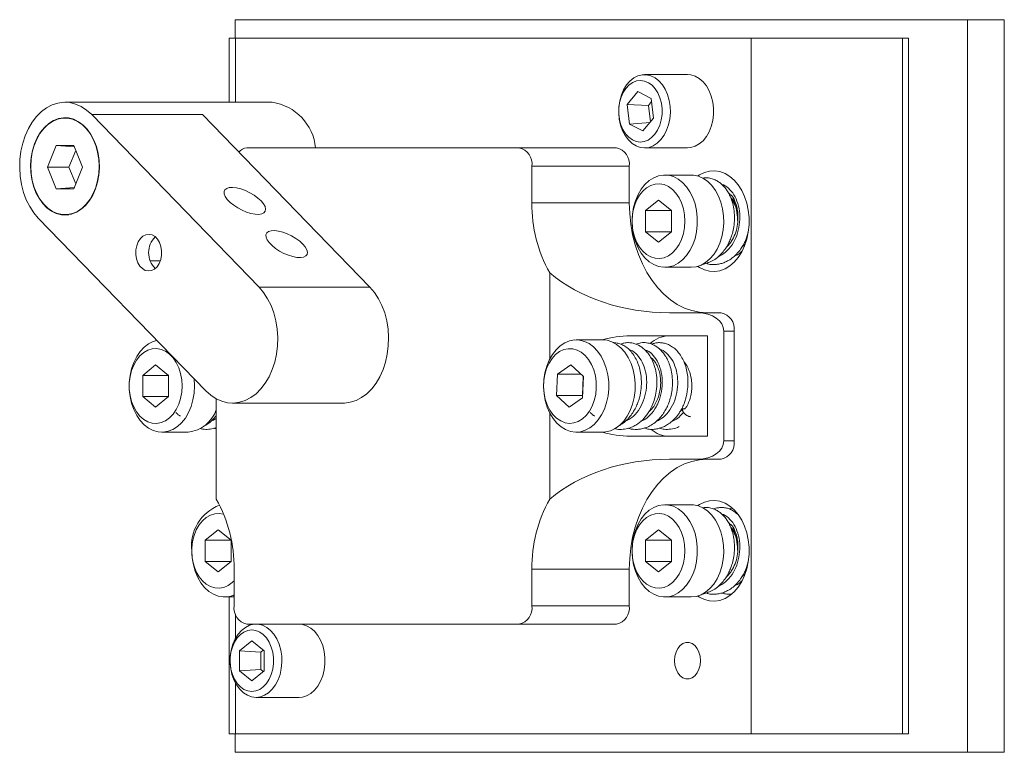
# Model space of a CAD drawing. Header units: inches. Extents: x 1.4 to 18.7, y 3.2 to 14.4.
# Tile 4 of 6: x 11 to 14.4, y 7.6 to 10.1. Entities that reach past the tile are written whole.
import ezdxf

# ---------------------------------------------------------------- set-up
doc = ezdxf.new("R2010")
doc.units = ezdxf.units.IN
doc.header["$MEASUREMENT"] = 0

msp = doc.modelspace()

# ---------------------------------------------------------------- linework, layer by layer
at = {"color": 7, "linetype": 'Continuous', "lineweight": 15}
for p, q in [((11.777, 10.0343), (11.777, 10.0968)), ((14.2768, 10.0968), (11.777, 10.0968)), ((14.2768, 7.5968), (14.2768, 10.0968)), ((14.402, 10.0968), (14.2768, 10.0968)), ((14.402, 7.5968), (14.402, 10.0968)), ((11.7562, 9.8151), (11.7562, 10.0343)), ((11.7774, 10.0343), (11.7562, 10.0343)), ((11.7774, 9.8151), (11.7774, 10.0343)), ((13.5381, 10.0343), (11.7774, 10.0343)), ((13.5381, 7.6593), (13.5381, 10.0343)), ((14.0543, 10.0343), (13.5381, 10.0343)), ((14.0543, 7.6593), (14.0543, 10.0343)), ((14.0543, 10.0343), (14.0755, 10.0343)), ((14.0755, 7.6593), (14.0755, 10.0343)), ((13.321, 9.9093), (13.174, 9.9093)), ((13.1514, 9.8514), (13.1145, 9.8075)), ((13.1967, 9.8282), (13.1514, 9.8514)), ((11.9029, 9.8151), (11.1958, 9.8151)), ((13.198, 9.8174), (13.187, 9.8043)), ((13.2051, 9.761), (13.1967, 9.8282)), ((13.1145, 9.8075), (13.1229, 9.7404)), ((13.187, 9.8043), (13.1145, 9.8075)), ((13.187, 9.8043), (13.1941, 9.748)), ((11.2087, 9.7613), (11.1958, 9.7613)), ((11.8584, 9.1841), (11.2869, 9.7731)), ((11.2869, 9.7731), (11.6652, 9.7731)), ((12.2367, 9.1841), (11.6652, 9.7731)), ((13.1928, 9.7464), (13.1229, 9.7404)), ((13.1682, 9.7172), (13.2051, 9.761)), ((13.1229, 9.7404), (13.1682, 9.7172)), ((11.1657, 9.6673), (11.1356, 9.5935)), ((11.226, 9.6673), (11.1657, 9.6673)), ((11.2278, 9.6628), (11.1657, 9.6673)), ((11.2327, 9.6507), (11.2094, 9.5935)), ((11.2561, 9.5935), (11.226, 9.6673)), ((12.7455, 9.6593), (11.817, 9.6593)), ((12.7455, 9.6593), (13.0778, 9.6593)), ((13.174, 9.6593), (13.321, 9.6593)), ((11.1356, 9.5935), (11.1657, 9.5197)), ((11.2094, 9.5935), (11.1356, 9.5935)), ((11.2094, 9.5935), (11.2327, 9.5363)), ((11.226, 9.5197), (11.2561, 9.5935)), ((12.7897, 9.4718), (12.7897, 9.5968)), ((12.7897, 9.5968), (13.122, 9.5968)), ((13.122, 9.4718), (13.122, 9.5968)), ((13.3331, 9.5668), (13.243, 9.5668)), ((11.2278, 9.5242), (11.1657, 9.5197)), ((11.1657, 9.5197), (11.226, 9.5197)), ((13.2218, 9.4815), (13.1776, 9.4454)), ((13.266, 9.4454), (13.2218, 9.4815)), ((12.7897, 9.4718), (13.122, 9.4718)), ((13.1776, 9.4454), (13.1776, 9.3732)), ((13.1776, 9.4454), (13.266, 9.4454)), ((13.266, 9.3732), (13.266, 9.4454)), ((11.1047, 9.4195), (11.6762, 8.8305)), ((11.1958, 9.4313), (11.2087, 9.4313)), ((13.1776, 9.3732), (13.2218, 9.3371)), ((13.1776, 9.3732), (13.266, 9.3732)), ((13.2218, 9.3371), (13.266, 9.3732)), ((13.5053, 9.3196), (13.5166, 9.3311)), ((11.4864, 9.2744), (11.5213, 9.2744)), ((13.243, 9.2518), (13.3331, 9.2518)), ((12.8505, 8.9391), (12.8505, 9.2328)), ((11.8584, 9.1841), (12.2367, 9.1841)), ((13.2592, 9.0968), (13.356, 9.0968)), ((13.356, 9.0968), (13.4356, 9.0968)), ((13.1262, 9.0183), (13.3893, 9.0183)), ((13.3893, 8.6753), (13.3893, 9.0183)), ((13.4444, 8.6593), (13.4444, 9.0343)), ((13.4444, 9.0343), (13.4798, 9.0343)), ((13.4798, 8.6593), (13.4798, 9.0343)), ((13.0308, 9.0043), (12.9407, 9.0043)), ((11.5052, 8.919), (11.4611, 8.8829)), ((11.5494, 8.8829), (11.5052, 8.919)), ((12.9226, 8.9188), (12.8769, 8.8867)), ((12.9651, 8.8789), (12.9226, 8.9188)), ((11.4611, 8.8829), (11.4611, 8.8107)), ((11.4611, 8.8829), (11.5494, 8.8829)), ((11.5494, 8.8107), (11.5494, 8.8829)), ((12.8769, 8.8867), (12.8738, 8.8147)), ((12.8769, 8.8867), (12.9569, 8.8867)), ((12.962, 8.8069), (12.9651, 8.8789)), ((12.9622, 8.8147), (12.965, 8.8791)), ((11.5052, 8.7746), (11.4611, 8.8107)), ((11.4611, 8.8107), (11.5494, 8.8107)), ((11.5052, 8.7746), (11.5494, 8.8107)), ((12.9163, 8.7748), (12.8738, 8.8147)), ((12.8738, 8.8147), (12.9622, 8.8147)), ((12.9163, 8.7748), (12.962, 8.8069)), ((12.9622, 8.8147), (12.9623, 8.8145)), ((11.712, 8.4608), (11.712, 8.803)), ((11.7673, 8.7885), (12.1456, 8.7885)), ((12.8505, 8.4608), (12.8505, 8.7545)), ((13.2937, 8.7573), (13.3052, 8.769)), ((13.3052, 8.769), (13.3128, 8.769)), ((13.3128, 8.769), (13.3115, 8.7708)), ((11.5265, 8.6893), (11.6166, 8.6893)), ((12.9407, 8.6893), (13.0308, 8.6893)), ((13.3893, 8.6753), (13.1262, 8.6753)), ((13.4444, 8.6593), (13.4798, 8.6593)), ((13.356, 8.5968), (13.2592, 8.5968)), ((13.356, 8.5968), (13.4356, 8.5968)), ((13.3331, 8.4418), (13.243, 8.4418)), ((13.471, 8.4296), (13.4636, 8.4271)), ((11.7188, 8.3565), (11.6746, 8.3204)), ((11.763, 8.3204), (11.7188, 8.3565)), ((13.2218, 8.3565), (13.1776, 8.3204)), ((13.266, 8.3204), (13.2218, 8.3565)), ((11.6746, 8.3204), (11.6746, 8.2482)), ((11.6746, 8.3204), (11.763, 8.3204)), ((11.763, 8.2482), (11.763, 8.3204)), ((13.1776, 8.3204), (13.1776, 8.2482)), ((13.1776, 8.3204), (13.266, 8.3204)), ((13.266, 8.2482), (13.266, 8.3204)), ((11.6746, 8.2482), (11.7188, 8.2121)), ((11.6746, 8.2482), (11.763, 8.2482)), ((11.7188, 8.2121), (11.763, 8.2482)), ((13.1776, 8.2482), (13.2218, 8.2121)), ((13.1776, 8.2482), (13.266, 8.2482)), ((13.2218, 8.2121), (13.266, 8.2482)), ((11.7728, 8.2218), (11.7728, 8.0968)), ((12.7897, 8.2218), (13.122, 8.2218)), ((12.7897, 8.0968), (12.7897, 8.2218)), ((13.122, 8.0968), (13.122, 8.2218)), ((13.5053, 8.1946), (13.5166, 8.2061)), ((11.74, 8.1268), (11.7728, 8.1268)), ((11.7562, 7.6593), (11.7562, 8.1268)), ((13.243, 8.1268), (13.3331, 8.1268)), ((11.7774, 7.985), (11.7774, 8.069)), ((12.7897, 8.0968), (13.122, 8.0968)), ((11.817, 8.0343), (12.7455, 8.0343)), ((12.7455, 8.0343), (13.0778, 8.0343)), ((11.8336, 7.9775), (11.7919, 7.9434)), ((11.8754, 7.9434), (11.8336, 7.9775)), ((11.7919, 7.9434), (11.7919, 7.8752)), ((11.8639, 7.9387), (11.7919, 7.9434)), ((11.8726, 7.9457), (11.8639, 7.9387)), ((11.8639, 7.9387), (11.8639, 7.8799)), ((11.8754, 7.8752), (11.8754, 7.9434)), ((11.8639, 7.8799), (11.7919, 7.8752)), ((11.7919, 7.8752), (11.8336, 7.8411)), ((11.8336, 7.8411), (11.8754, 7.8752)), ((11.8639, 7.8799), (11.8726, 7.8729)), ((11.7774, 7.6593), (11.7774, 7.8336)), ((11.8478, 7.7843), (11.9949, 7.7843)), ((11.7774, 7.6593), (11.7562, 7.6593)), ((11.777, 7.5968), (11.777, 7.6593)), ((11.7774, 7.6593), (13.5381, 7.6593)), ((14.0543, 7.6593), (13.5381, 7.6593)), ((14.0543, 7.6593), (14.0755, 7.6593)), ((14.2768, 7.5968), (11.777, 7.5968)), ((14.402, 7.5968), (14.2768, 7.5968))]:
    msp.add_line(p, q, dxfattribs=at)
at = {"color": 7, "linetype": 'Continuous', "lineweight": 15, "flags": 128}
for points in [[(13.1894, 9.6612), (13.1745, 9.6593), (13.1595, 9.661), (13.145, 9.6662), (13.1313, 9.6748), (13.1188, 9.6866), (13.108, 9.7012), (13.099, 9.7181), (13.0921, 9.737), (13.0877, 9.7573), (13.0857, 9.7783), (13.0862, 9.7995), (13.0893, 9.8202), (13.0948, 9.8399), (13.1026, 9.858), (13.1124, 9.874), (13.124, 9.8875), (13.1371, 9.8979), (13.1512, 9.9051), (13.166, 9.9088), (13.1809, 9.9089), (13.1957, 9.9054), (13.2099, 9.8985), (13.223, 9.8883), (13.2348, 9.875), (13.2447, 9.8592), (13.2527, 9.8412), (13.2583, 9.8216), (13.2616, 9.8009), (13.2623, 9.7797), (13.2605, 9.7587), (13.2562, 9.7384), (13.2495, 9.7194), (13.2407, 9.7023), (13.2299, 9.6875), (13.2175, 9.6755), (13.2039, 9.6667), (13.1894, 9.6612)], [(13.1728, 9.6809), (13.186, 9.686), (13.1983, 9.6945), (13.2093, 9.7061), (13.2187, 9.7203), (13.226, 9.7366), (13.231, 9.7546), (13.2337, 9.7737), (13.2338, 9.793), (13.2314, 9.8121), (13.2266, 9.8302), (13.2195, 9.8468), (13.2103, 9.8612), (13.1995, 9.8731), (13.1873, 9.8819), (13.1741, 9.8873), (13.1605, 9.8893), (13.1468, 9.8877), (13.1336, 9.8826), (13.1213, 9.8741), (13.1103, 9.8625), (13.101, 9.8483), (13.0937, 9.832), (13.0886, 9.814), (13.086, 9.7949), (13.0858, 9.7756), (13.0882, 9.7565), (13.0931, 9.7384), (13.1002, 9.7218), (13.1093, 9.7074), (13.1202, 9.6955), (13.1324, 9.6867), (13.1455, 9.6813), (13.1591, 9.6793), (13.1728, 9.6809)], [(13.321, 9.6593), (13.3323, 9.6603), (13.3469, 9.6648), (13.3608, 9.6727), (13.3736, 9.6838), (13.3849, 9.6978), (13.3943, 9.7143), (13.4016, 9.7328), (13.4066, 9.7528), (13.4091, 9.7737), (13.4091, 9.7949), (13.4066, 9.8158), (13.4016, 9.8358), (13.3943, 9.8543), (13.3849, 9.8708), (13.3736, 9.8848), (13.3608, 9.8959), (13.3469, 9.9038), (13.3323, 9.9083), (13.321, 9.9093)], [(11.2869, 9.7731), (11.2698, 9.7884), (11.2515, 9.8004), (11.2322, 9.8089), (11.2122, 9.8138), (11.192, 9.815), (11.1719, 9.8124), (11.1521, 9.8061), (11.1331, 9.7963), (11.1152, 9.783), (11.0987, 9.7665), (11.0838, 9.7471), (11.0708, 9.7251), (11.06, 9.701), (11.0515, 9.675), (11.0455, 9.6477), (11.042, 9.6195), (11.0412, 9.5909), (11.043, 9.5624), (11.0475, 9.5345), (11.0544, 9.5076), (11.0638, 9.4823), (11.0755, 9.4589), (11.0892, 9.4379), (11.1047, 9.4195)], [(11.101, 9.6941), (11.0917, 9.673), (11.0848, 9.6502), (11.0804, 9.6262), (11.0785, 9.6015), (11.0793, 9.5767), (11.0826, 9.5524), (11.0885, 9.529), (11.0968, 9.5071), (11.1073, 9.4873), (11.1198, 9.4698), (11.134, 9.4552), (11.1495, 9.4438), (11.1661, 9.4357), (11.1834, 9.4312), (11.2009, 9.4305), (11.2183, 9.4334), (11.2353, 9.4399), (11.2513, 9.45), (11.2661, 9.4633), (11.2793, 9.4796), (11.2907, 9.4985), (11.2999, 9.5196), (11.3069, 9.5424), (11.3113, 9.5664), (11.3132, 9.5911), (11.3124, 9.6159), (11.309, 9.6402), (11.3031, 9.6636), (11.2948, 9.6855), (11.2843, 9.7053), (11.2719, 9.7228), (11.2577, 9.7374), (11.2421, 9.7488), (11.2255, 9.7569), (11.2083, 9.7614), (11.1907, 9.7621), (11.1733, 9.7592), (11.1564, 9.7527), (11.1404, 9.7426), (11.1256, 9.7293), (11.1123, 9.713), (11.101, 9.6941)], [(11.0792, 9.5963), (11.0805, 9.5717), (11.0843, 9.5477), (11.0907, 9.5247), (11.0994, 9.5034), (11.1103, 9.4841), (11.1231, 9.4673), (11.1375, 9.4534), (11.1532, 9.4427), (11.1699, 9.4354), (11.1871, 9.4318), (11.2046, 9.4318), (11.2218, 9.4354), (11.2385, 9.4427), (11.2542, 9.4534), (11.2686, 9.4673), (11.2814, 9.4841), (11.2922, 9.5034), (11.301, 9.5247), (11.3073, 9.5477), (11.3112, 9.5717), (11.3125, 9.5963), (11.3112, 9.6209), (11.3073, 9.6449), (11.301, 9.6679), (11.2922, 9.6892), (11.2814, 9.7085), (11.2686, 9.7253), (11.2542, 9.7392), (11.2385, 9.7499), (11.2218, 9.7572), (11.2046, 9.7608), (11.1871, 9.7608), (11.1699, 9.7572), (11.1532, 9.7499), (11.1375, 9.7392), (11.1231, 9.7253), (11.1103, 9.7085), (11.0994, 9.6892), (11.0907, 9.6679), (11.0843, 9.6449), (11.0805, 9.6209), (11.0792, 9.5963)], [(13.3557, 9.2551), (13.3619, 9.2511), (13.3787, 9.243), (13.3961, 9.2385), (13.4139, 9.2375), (13.4315, 9.2403), (13.4487, 9.2466), (13.465, 9.2564), (13.4801, 9.2695), (13.4938, 9.2856), (13.5056, 9.3043), (13.5154, 9.3252), (13.5229, 9.3479), (13.5281, 9.3719), (13.5306, 9.3968), (13.5306, 9.4218), (13.5281, 9.4467), (13.5229, 9.4707), (13.5154, 9.4934), (13.5056, 9.5143), (13.4938, 9.533), (13.4801, 9.5491), (13.465, 9.5622), (13.4487, 9.572), (13.4315, 9.5783), (13.4139, 9.5811), (13.3961, 9.5801), (13.3787, 9.5756), (13.3619, 9.5675), (13.3557, 9.5635)], [(13.1316, 9.4093), (13.1329, 9.4333), (13.1368, 9.4568), (13.1432, 9.4792), (13.1519, 9.4999), (13.1627, 9.5185), (13.1755, 9.5345), (13.1898, 9.5476), (13.2053, 9.5575), (13.2218, 9.5639), (13.2387, 9.5667), (13.2557, 9.5657), (13.2725, 9.5612), (13.2885, 9.553), (13.3035, 9.5415), (13.3171, 9.5269), (13.3289, 9.5095), (13.3387, 9.4898), (13.3463, 9.4682), (13.3514, 9.4452), (13.354, 9.4214), (13.354, 9.3972), (13.3514, 9.3734), (13.3463, 9.3504), (13.3387, 9.3288), (13.3289, 9.3091), (13.3171, 9.2917), (13.3035, 9.2771), (13.2885, 9.2656), (13.2725, 9.2574), (13.2557, 9.2529), (13.2387, 9.2519), (13.2218, 9.2547), (13.2053, 9.2611), (13.1898, 9.271), (13.1755, 9.2841), (13.1627, 9.3001), (13.1519, 9.3187), (13.1432, 9.3394), (13.1368, 9.3618), (13.1329, 9.3853), (13.1316, 9.4093)], [(13.3331, 9.2518), (13.3501, 9.2537), (13.3667, 9.2592), (13.3825, 9.2682), (13.3972, 9.2805), (13.4103, 9.2958), (13.4217, 9.3138), (13.4309, 9.3341), (13.4379, 9.3561), (13.4424, 9.3793), (13.4444, 9.4033), (13.4437, 9.4274), (13.4405, 9.451), (13.4347, 9.4737), (13.4266, 9.4949), (13.4163, 9.5141), (13.404, 9.5308), (13.39, 9.5447), (13.3747, 9.5554), (13.3585, 9.5626), (13.3416, 9.5663), (13.3331, 9.5668)], [(11.8649, 9.4784), (11.854, 9.4883), (11.8411, 9.4977), (11.8266, 9.5063), (11.8114, 9.5135), (11.7961, 9.5191), (11.7814, 9.5228), (11.7681, 9.5244), (11.7567, 9.5238), (11.7478, 9.5212), (11.7417, 9.5165), (11.7389, 9.5101), (11.7393, 9.5021), (11.7431, 9.4931), (11.7499, 9.4834), (11.7596, 9.4734), (11.7716, 9.4637), (11.7854, 9.4547), (11.8003, 9.4468), (11.8156, 9.4403), (11.8307, 9.4357), (11.8448, 9.433), (11.8572, 9.4325), (11.8675, 9.4341), (11.875, 9.4378), (11.8795, 9.4434), (11.8807, 9.4506), (11.8786, 9.4591), (11.8732, 9.4685), (11.8649, 9.4784)], [(13.3119, 9.4093), (13.3106, 9.3878), (13.3068, 9.3668), (13.3005, 9.3471), (13.2919, 9.3292), (13.2813, 9.3136), (13.269, 9.3007), (13.2554, 9.291), (13.2408, 9.2847), (13.2256, 9.2819), (13.2103, 9.2829), (13.1954, 9.2874), (13.1812, 9.2955), (13.1682, 9.3068), (13.1567, 9.3211), (13.1471, 9.3379), (13.1396, 9.3568), (13.1345, 9.3772), (13.1319, 9.3985), (13.1319, 9.4201), (13.1345, 9.4414), (13.1396, 9.4618), (13.1471, 9.4807), (13.1567, 9.4975), (13.1682, 9.5118), (13.1812, 9.5231), (13.1954, 9.5312), (13.2103, 9.5357), (13.2256, 9.5367), (13.2408, 9.5339), (13.2554, 9.5276), (13.269, 9.5179), (13.2813, 9.505), (13.2919, 9.4894), (13.3005, 9.4715), (13.3068, 9.4518), (13.3106, 9.4308), (13.3119, 9.4093)], [(13.3872, 9.0968), (13.3612, 9.0986), (13.3354, 9.104), (13.3102, 9.1129), (13.2857, 9.1253), (13.2622, 9.1411), (13.2398, 9.16), (13.2189, 9.1819), (13.1997, 9.2066), (13.1822, 9.2339), (13.1667, 9.2635), (13.1533, 9.295), (13.1422, 9.3283), (13.1334, 9.3629), (13.1271, 9.3986), (13.1233, 9.435), (13.122, 9.4718)], [(12.0078, 9.3312), (11.9969, 9.3411), (11.9839, 9.3505), (11.9695, 9.359), (11.9543, 9.3662), (11.939, 9.3718), (11.9243, 9.3755), (11.9109, 9.3771), (11.8995, 9.3766), (11.8906, 9.3739), (11.8846, 9.3693), (11.8817, 9.3628), (11.8822, 9.3549), (11.8859, 9.3459), (11.8928, 9.3361), (11.9024, 9.3262), (11.9144, 9.3165), (11.9282, 9.3074), (11.9431, 9.2995), (11.9585, 9.2931), (11.9736, 9.2884), (11.9877, 9.2858), (12.0001, 9.2852), (12.0103, 9.2868), (12.0179, 9.2905), (12.0223, 9.2961), (12.0235, 9.3033), (12.0214, 9.3118), (12.0161, 9.3213), (12.0078, 9.3312)], [(11.4458, 9.3386), (11.4406, 9.3254), (11.4378, 9.3109), (11.4376, 9.2959), (11.4398, 9.2811), (11.4445, 9.2676), (11.4514, 9.2561), (11.46, 9.2472), (11.4699, 9.2415), (11.4804, 9.2393), (11.491, 9.2407), (11.5011, 9.2457), (11.51, 9.254), (11.5173, 9.265), (11.5225, 9.2781), (11.5253, 9.2927), (11.5255, 9.3077), (11.5233, 9.3224), (11.5186, 9.336), (11.5117, 9.3475), (11.5031, 9.3564), (11.4932, 9.3621), (11.4827, 9.3643), (11.4721, 9.3628), (11.462, 9.3579), (11.4531, 9.3496), (11.4458, 9.3386)], [(11.6762, 8.8305), (11.6932, 8.8152), (11.7116, 8.8032), (11.7309, 8.7947), (11.7509, 8.7898), (11.7711, 8.7886), (11.7912, 8.7912), (11.811, 8.7975), (11.83, 8.8073), (11.8479, 8.8206), (11.8644, 8.8371), (11.8793, 8.8565), (11.8923, 8.8784), (11.9031, 8.9026), (11.9116, 8.9286), (11.9176, 8.9559), (11.9211, 8.9841), (11.9219, 9.0127), (11.9201, 9.0412), (11.9156, 9.0691), (11.9087, 9.096), (11.8993, 9.1213), (11.8876, 9.1447), (11.8739, 9.1657), (11.8584, 9.1841)], [(12.1456, 8.7885), (12.1494, 8.7886), (12.1695, 8.7912), (12.1893, 8.7975), (12.2083, 8.8073), (12.2262, 8.8206), (12.2427, 8.8371), (12.2576, 8.8565), (12.2706, 8.8784), (12.2814, 8.9026), (12.2899, 8.9286), (12.2959, 8.9559), (12.2994, 8.9841), (12.3002, 9.0127), (12.2984, 9.0412), (12.2939, 9.0691), (12.287, 9.096), (12.2776, 9.1213), (12.2659, 9.1447), (12.2522, 9.1657), (12.2367, 9.1841)], [(11.5094, 9.0024), (11.497, 8.9987), (11.4809, 8.9905), (11.4659, 8.979), (11.4524, 8.9644), (11.4406, 8.947), (11.4307, 8.9273), (11.4232, 8.9057), (11.418, 8.8827), (11.4154, 8.8589), (11.4154, 8.8347), (11.418, 8.8109), (11.4232, 8.7879), (11.4307, 8.7663), (11.4406, 8.7466), (11.4524, 8.7292), (11.4659, 8.7146), (11.4809, 8.7031), (11.497, 8.6949), (11.5137, 8.6904), (11.5307, 8.6894), (11.5477, 8.6922), (11.5641, 8.6986), (11.5797, 8.7085), (11.594, 8.7216), (11.6067, 8.7376), (11.6175, 8.7562), (11.6263, 8.7769), (11.6326, 8.7993), (11.6365, 8.8228), (11.6378, 8.8468), (11.6378, 8.8468)], [(11.5954, 8.8468), (11.5941, 8.8253), (11.5902, 8.8043), (11.5839, 8.7846), (11.5754, 8.7667), (11.5648, 8.7511), (11.5525, 8.7382), (11.5389, 8.7285), (11.5242, 8.7222), (11.5091, 8.7194), (11.4938, 8.7204), (11.4789, 8.7249), (11.4647, 8.733), (11.4516, 8.7443), (11.4402, 8.7586), (11.4306, 8.7754), (11.4231, 8.7943), (11.418, 8.8147), (11.4154, 8.836), (11.4154, 8.8576), (11.418, 8.8789), (11.4231, 8.8993), (11.4306, 8.9182), (11.4402, 8.935), (11.4516, 8.9493), (11.4647, 8.9606), (11.4789, 8.9687), (11.4938, 8.9732), (11.5091, 8.9742), (11.5242, 8.9714), (11.5389, 8.9651), (11.5525, 8.9554), (11.5648, 8.9425), (11.5754, 8.9269), (11.5839, 8.909), (11.5902, 8.8893), (11.5941, 8.8683), (11.5954, 8.8468)], [(13.0518, 8.8371), (13.0516, 8.8612), (13.0487, 8.8849), (13.0433, 8.9078), (13.0355, 8.9293), (13.0255, 8.9488), (13.0135, 8.9659), (12.9998, 8.9802), (12.9847, 8.9914), (12.9686, 8.9992), (12.9518, 9.0035), (12.9348, 9.0041), (12.9179, 9.0009), (12.9015, 8.9942), (12.886, 8.984), (12.8719, 8.9706), (12.8593, 8.9543), (12.8487, 8.9355), (12.8402, 8.9146), (12.834, 8.8921), (12.8304, 8.8685), (12.8293, 8.8445), (12.8309, 8.8205), (12.835, 8.7971), (12.8416, 8.7749), (12.8505, 8.7543), (12.8616, 8.7359), (12.8745, 8.7202), (12.8889, 8.7074), (12.9046, 8.6978), (12.9211, 8.6918), (12.938, 8.6894), (12.9551, 8.6906), (12.9718, 8.6956), (12.9877, 8.7041), (13.0026, 8.7159), (13.016, 8.7308), (13.0276, 8.7484), (13.0372, 8.7683), (13.0446, 8.7901), (13.0495, 8.8132), (13.0518, 8.8371)], [(13.0094, 8.8389), (13.0072, 8.8175), (13.0024, 8.797), (12.9953, 8.7779), (12.986, 8.7607), (12.9747, 8.7461), (12.9619, 8.7343), (12.9478, 8.7258), (12.933, 8.7208), (12.9177, 8.7193), (12.9025, 8.7216), (12.8878, 8.7275), (12.874, 8.7367), (12.8615, 8.7492), (12.8506, 8.7645), (12.8418, 8.7821), (12.8352, 8.8016), (12.831, 8.8224), (12.8293, 8.8439), (12.8303, 8.8655), (12.8338, 8.8865), (12.8398, 8.9064), (12.848, 8.9246), (12.8584, 8.9405), (12.8704, 8.9538), (12.8839, 8.964), (12.8984, 8.9708), (12.9136, 8.974), (12.9289, 8.9736), (12.9439, 8.9695), (12.9582, 8.9619), (12.9714, 8.951), (12.9831, 8.9371), (12.993, 8.9206), (13.0007, 8.902), (13.0061, 8.8817), (13.0091, 8.8605), (13.0094, 8.8389)], [(13.0308, 8.6893), (13.041, 8.69), (13.0578, 8.694), (13.074, 8.7016), (13.0891, 8.7126), (13.1029, 8.7268), (13.115, 8.7438), (13.1252, 8.7632), (13.1331, 8.7845), (13.1386, 8.8073), (13.1416, 8.831), (13.142, 8.8551), (13.1398, 8.8791), (13.1351, 8.9022), (13.1279, 8.9241), (13.1184, 8.9441), (13.1068, 8.9619), (13.0935, 8.9769), (13.0788, 8.9889), (13.0629, 8.9976), (13.0462, 9.0028), (13.0308, 9.0043)], [(11.6378, 8.8468), (11.6365, 8.8708), (11.6364, 8.8714)], [(13.122, 8.2218), (13.1233, 8.2586), (13.1271, 8.295), (13.1334, 8.3307), (13.1422, 8.3653), (13.1533, 8.3986), (13.1667, 8.4301), (13.1822, 8.4597), (13.1997, 8.487), (13.2189, 8.5117), (13.2398, 8.5336), (13.2622, 8.5525), (13.2857, 8.5683), (13.3102, 8.5807), (13.3354, 8.5896), (13.3612, 8.595), (13.3872, 8.5968)], [(13.1316, 8.2843), (13.1329, 8.3083), (13.1368, 8.3318), (13.1432, 8.3542), (13.1519, 8.3749), (13.1627, 8.3935), (13.1755, 8.4095), (13.1898, 8.4226), (13.2053, 8.4325), (13.2218, 8.4389), (13.2387, 8.4417), (13.2557, 8.4407), (13.2725, 8.4362), (13.2885, 8.428), (13.3035, 8.4165), (13.3171, 8.4019), (13.3289, 8.3845), (13.3387, 8.3648), (13.3463, 8.3432), (13.3514, 8.3202), (13.354, 8.2964), (13.354, 8.2722), (13.3514, 8.2484), (13.3463, 8.2254), (13.3387, 8.2038), (13.3289, 8.1841), (13.3171, 8.1667), (13.3035, 8.1521), (13.2885, 8.1406), (13.2725, 8.1324), (13.2557, 8.1279), (13.2387, 8.1269), (13.2218, 8.1297), (13.2053, 8.1361), (13.1898, 8.146), (13.1755, 8.1591), (13.1627, 8.1751), (13.1519, 8.1937), (13.1432, 8.2144), (13.1368, 8.2368), (13.1329, 8.2603), (13.1316, 8.2843)], [(13.3331, 8.1268), (13.3501, 8.1287), (13.3667, 8.1342), (13.3825, 8.1432), (13.3972, 8.1555), (13.4103, 8.1708), (13.4217, 8.1888), (13.4309, 8.2091), (13.4379, 8.2311), (13.4424, 8.2543), (13.4444, 8.2783), (13.4437, 8.3024), (13.4405, 8.326), (13.4347, 8.3487), (13.4266, 8.3699), (13.4163, 8.3891), (13.404, 8.4058), (13.39, 8.4197), (13.3747, 8.4304), (13.3585, 8.4376), (13.3416, 8.4413), (13.3331, 8.4418)], [(13.3557, 8.1301), (13.3619, 8.1261), (13.3787, 8.118), (13.3961, 8.1135), (13.4139, 8.1125), (13.4315, 8.1153), (13.4487, 8.1216), (13.465, 8.1314), (13.4801, 8.1445), (13.4938, 8.1606), (13.5056, 8.1793), (13.5154, 8.2002), (13.5229, 8.2229), (13.5281, 8.2469), (13.5306, 8.2718), (13.5306, 8.2968), (13.5281, 8.3217), (13.5229, 8.3457), (13.5154, 8.3684), (13.5056, 8.3893), (13.4938, 8.408), (13.4801, 8.4241), (13.465, 8.4372), (13.4487, 8.447), (13.4315, 8.4533), (13.4139, 8.4561), (13.3961, 8.4551), (13.3787, 8.4506), (13.3619, 8.4425), (13.3557, 8.4385)], [(11.7728, 8.1823), (11.7661, 8.1757), (11.7524, 8.166), (11.7378, 8.1597), (11.7226, 8.1569), (11.7074, 8.1579), (11.6924, 8.1624), (11.6782, 8.1705), (11.6652, 8.1818), (11.6537, 8.1961), (11.6441, 8.2129), (11.6367, 8.2318), (11.6316, 8.2522), (11.629, 8.2735), (11.629, 8.2951), (11.6316, 8.3164), (11.6367, 8.3368), (11.6441, 8.3557), (11.6537, 8.3725), (11.6652, 8.3868), (11.6782, 8.3981), (11.6924, 8.4062), (11.7074, 8.4107), (11.7226, 8.4117), (11.7374, 8.409)], [(13.3119, 8.2843), (13.3106, 8.2628), (13.3068, 8.2418), (13.3005, 8.2221), (13.2919, 8.2042), (13.2813, 8.1886), (13.269, 8.1757), (13.2554, 8.166), (13.2408, 8.1597), (13.2256, 8.1569), (13.2103, 8.1579), (13.1954, 8.1624), (13.1812, 8.1705), (13.1682, 8.1818), (13.1567, 8.1961), (13.1471, 8.2129), (13.1396, 8.2318), (13.1345, 8.2522), (13.1319, 8.2735), (13.1319, 8.2951), (13.1345, 8.3164), (13.1396, 8.3368), (13.1471, 8.3557), (13.1567, 8.3725), (13.1682, 8.3868), (13.1812, 8.3981), (13.1954, 8.4062), (13.2103, 8.4107), (13.2256, 8.4117), (13.2408, 8.4089), (13.2554, 8.4026), (13.269, 8.3929), (13.2813, 8.38), (13.2919, 8.3644), (13.3005, 8.3465), (13.3068, 8.3268), (13.3106, 8.3058), (13.3119, 8.2843)], [(11.7728, 8.1338), (11.7695, 8.1324), (11.7528, 8.1279), (11.7358, 8.1269), (11.7188, 8.1297), (11.7024, 8.1361), (11.6868, 8.146), (11.6725, 8.1591), (11.6598, 8.1751), (11.6489, 8.1937), (11.6402, 8.2144), (11.6339, 8.2368), (11.63, 8.2603), (11.6287, 8.2843)], [(11.8478, 7.7843), (11.8328, 7.7861), (11.8183, 7.7914), (11.8047, 7.8002), (11.7923, 7.812), (11.7814, 7.8267), (11.7725, 7.8438), (11.7658, 7.8627), (11.7614, 7.883), (11.7595, 7.904), (11.7601, 7.9252), (11.7633, 7.9459), (11.7689, 7.9656), (11.7767, 7.9836), (11.7866, 7.9995), (11.7983, 8.0129), (11.8114, 8.0232), (11.8255, 8.0303), (11.8403, 8.0338), (11.8553, 8.0338), (11.8701, 8.0303), (11.8842, 8.0232), (11.8973, 8.0129), (11.9089, 7.9995), (11.9188, 7.9836), (11.9267, 7.9656), (11.9323, 7.9459), (11.9355, 7.9252), (11.9361, 7.904), (11.9342, 7.883), (11.9298, 7.8627), (11.9231, 7.8438), (11.9141, 7.8267), (11.9033, 7.812), (11.8909, 7.8002), (11.8772, 7.7914), (11.8627, 7.7861), (11.8478, 7.7843)], [(11.9949, 7.7843), (12.0061, 7.7853), (12.0207, 7.7898), (12.0347, 7.7977), (12.0474, 7.8088), (12.0587, 7.8228), (12.0681, 7.8393), (12.0754, 7.8578), (12.0804, 7.8778), (12.0829, 7.8987), (12.0829, 7.9199), (12.0804, 7.9408), (12.0754, 7.9608), (12.0681, 7.9793), (12.0587, 7.9958), (12.0474, 8.0098), (12.0347, 8.0209), (12.0207, 8.0288), (12.0061, 8.0333), (11.9949, 8.0343)], [(11.8336, 7.8043), (11.8473, 7.8061), (11.8605, 7.8114), (11.8727, 7.82), (11.8837, 7.8317), (11.8929, 7.846), (11.9001, 7.8625), (11.9051, 7.8806), (11.9076, 7.8996), (11.9076, 7.919), (11.9051, 7.938), (11.9001, 7.9561), (11.8929, 7.9726), (11.8837, 7.9869), (11.8727, 7.9986), (11.8605, 8.0072), (11.8473, 8.0125), (11.8336, 8.0143), (11.82, 8.0125), (11.8068, 8.0072), (11.7946, 7.9986), (11.7836, 7.9869), (11.7744, 7.9726), (11.7672, 7.9561), (11.7622, 7.938), (11.7597, 7.919), (11.7597, 7.8996), (11.7622, 7.8806), (11.7672, 7.8625), (11.7744, 7.846), (11.7836, 7.8317), (11.7946, 7.82), (11.8068, 7.8114), (11.82, 7.8061), (11.8336, 7.8043)], [(13.2765, 7.9093), (13.2778, 7.8943), (13.2816, 7.8803), (13.2876, 7.8679), (13.2956, 7.8579), (13.305, 7.8509), (13.3154, 7.8473), (13.326, 7.8473), (13.3364, 7.8509), (13.3458, 7.8579), (13.3538, 7.8679), (13.3598, 7.8803), (13.3636, 7.8943), (13.3649, 7.9093), (13.3636, 7.9243), (13.3598, 7.9383), (13.3538, 7.9507), (13.3458, 7.9607), (13.3364, 7.9677), (13.326, 7.9713), (13.3154, 7.9713), (13.305, 7.9677), (13.2956, 7.9607), (13.2876, 7.9507), (13.2816, 7.9383), (13.2778, 7.9243), (13.2765, 7.9093)]]:
    msp.add_lwpolyline(points, dxfattribs=at)
at = {"color": 7, "linetype": 'Continuous', "lineweight": 15}
for centre, radius, start, end in [((11.8776, 9.6426), 0.1743, 5.4869, 81.6386), ((11.8186, 9.6214), 0.038, 92.3815, 141.5893), ((12.7344, 9.6046), 0.0558, 351.9505, 78.5783), ((13.0667, 9.6046), 0.0558, 351.9505, 78.5783), ((13.2674, 9.4662), 0.4778, 179.3227, 209.2322), ((11.5567, 9.3018), 0.0756, 134.4001, 225.5999), ((13.4245, 9.0421), 0.0558, 351.9505, 78.5782), ((13.26, 8.9204), 0.0979, 91.3027, 133.4597), ((11.6041, 8.8027), 0.1141, 276.274, 341.0172), ((13.2598, 8.7722), 0.0969, 229.1658, 268.8119), ((13.4245, 8.6515), 0.0558, 281.4218, 8.0495), ((11.7757, 8.3015), 0.1481, 110.7317, 186.6741), ((11.2951, 8.2274), 0.4778, 359.3227, 29.2322), ((13.2674, 8.2274), 0.4778, 150.7678, 180.6773), ((11.8281, 8.089), 0.0558, 171.9505, 258.5783), ((12.7344, 8.089), 0.0558, 281.4217, 8.0495), ((13.0667, 8.089), 0.0558, 281.4217, 8.0495)]:
    msp.add_arc(centre, radius, start, end, dxfattribs=at)
for centre, major_axis, start_param, end_param in [((13.2592, 9.4718), (0.5303, 0), 3.832502, 4.712389), ((13.356, 9.0343), (0.0884, 0), 0, 1.570796), ((13.1262, 8.8468), (-0.2425, 0), 4.712389, 5.11954), ((13.1262, 8.8468), (-0.2425, 0), 1.163645, 1.570796), ((13.356, 8.6593), (0.0884, 0), 4.712389, 6.283185), ((13.2592, 8.2218), (0.5303, 0), 1.570796, 2.450683)]:
    msp.add_ellipse(centre, major_axis=major_axis, ratio=0.707107, start_param=start_param, end_param=end_param, dxfattribs=at)
for points, knots in [([(13.3713, 9.2624), (13.3715, 9.2625), (13.377, 9.2629), (13.3882, 9.2662), (13.4054, 9.2732), (13.4228, 9.2849), (13.4383, 9.2998), (13.4507, 9.3159), (13.4601, 9.3319), (13.4679, 9.3488), (13.4744, 9.3682), (13.4794, 9.3912), (13.4817, 9.4173), (13.4804, 9.4441), (13.4757, 9.4688), (13.4688, 9.4894), (13.4609, 9.5058), (13.4501, 9.5225), (13.4378, 9.5357), (13.424, 9.5457), (13.4115, 9.5522), (13.396, 9.5567), (13.3819, 9.5582), (13.3735, 9.5563), (13.3713, 9.5557)], [0, 0, 0, 0, 0.001737, 0.04297, 0.090952, 0.145538, 0.199776, 0.247285, 0.288219, 0.327675, 0.373073, 0.424519, 0.482045, 0.544426, 0.602178, 0.653427, 0.698171, 0.736398, 0.805906, 0.840385, 0.878398, 0.925274, 0.980481, 1, 1, 1, 1]), ([(13.425, 9.2879), (13.4337, 9.2924), (13.4515, 9.3016), (13.4735, 9.3274), (13.4898, 9.3598), (13.4988, 9.3966), (13.5, 9.4345), (13.4934, 9.4702), (13.48, 9.501), (13.4608, 9.5225), (13.4457, 9.5337), (13.4377, 9.5343), (13.4376, 9.5344)], [0, 0, 0, 0, 0.107408, 0.218858, 0.330319, 0.441779, 0.553228, 0.664678, 0.776138, 0.887598, 0.999048, 1, 1, 1, 1]), ([(13.4847, 9.4699), (13.4839, 9.4725), (13.4804, 9.4842), (13.4718, 9.4971), (13.4632, 9.5037), (13.4604, 9.5059)], [0, 0, 0, 0, 0.165561, 0.725638, 1, 1, 1, 1]), ([(13.4678, 9.4906), (13.4711, 9.4865), (13.48, 9.4756), (13.4889, 9.4536), (13.4915, 9.4355), (13.4927, 9.4275)], [0, 0, 0, 0, 0.252837, 0.669654, 1, 1, 1, 1]), ([(13.4706, 9.4826), (13.4732, 9.4794), (13.4823, 9.4679), (13.4908, 9.4412), (13.4916, 9.4182), (13.492, 9.4075)], [0, 0, 0, 0, 0.174142, 0.617213, 1, 1, 1, 1]), ([(13.4765, 9.4866), (13.4801, 9.4802), (13.4862, 9.4695), (13.4907, 9.4499), (13.4933, 9.4356), (13.4927, 9.4266), (13.4926, 9.4239)], [0, 0, 0, 0, 0.379957, 0.633165, 0.887786, 1, 1, 1, 1]), ([(13.4926, 9.4239), (13.4926, 9.4155), (13.4927, 9.398), (13.486, 9.3712), (13.4765, 9.3494), (13.4656, 9.3331), (13.4579, 9.324), (13.453, 9.3202), (13.452, 9.3195)], [0, 0, 0, 0, 0.20545, 0.431217, 0.664515, 0.807602, 0.964087, 1, 1, 1, 1]), ([(13.3852, 9.2657), (13.3878, 9.2646), (13.396, 9.2612), (13.4104, 9.261), (13.4265, 9.2623), (13.441, 9.2661), (13.4548, 9.2717), (13.4691, 9.2801), (13.4844, 9.2925), (13.4987, 9.3086), (13.5104, 9.3265), (13.5187, 9.3439), (13.5248, 9.3591), (13.5267, 9.3688), (13.5275, 9.3728)], [0, 0, 0, 0, 0.043645, 0.140243, 0.228023, 0.304855, 0.377032, 0.463144, 0.564194, 0.675775, 0.777527, 0.866911, 0.944165, 1, 1, 1, 1]), ([(13.4809, 9.2903), (13.4858, 9.2921), (13.4948, 9.2953), (13.5021, 9.3031), (13.5055, 9.3067)], [0, 0, 0, 0, 0.540004, 1, 1, 1, 1]), ([(13.0887, 8.7125), (13.0916, 8.7141), (13.1001, 8.7188), (13.1135, 8.7301), (13.1278, 8.7461), (13.1394, 8.764), (13.148, 8.7814), (13.1562, 8.8036), (13.1615, 8.8273), (13.1636, 8.8531), (13.163, 8.875), (13.1599, 8.8975), (13.1539, 8.9192), (13.1454, 8.9392), (13.1345, 8.957), (13.1216, 8.9716), (13.1075, 8.9826), (13.0933, 8.9899), (13.0794, 8.9937), (13.0701, 8.9952), (13.0654, 8.9948), (13.0652, 8.9947)], [0, 0, 0, 0, 0.028813, 0.085709, 0.148534, 0.205825, 0.256152, 0.299649, 0.387994, 0.439161, 0.495016, 0.554952, 0.615305, 0.6756, 0.735913, 0.79632, 0.853835, 0.906078, 0.953322, 0.998013, 1, 1, 1, 1]), ([(13.0707, 8.7016), (13.0736, 8.7009), (13.0836, 8.6983), (13.1007, 8.6986), (13.1201, 8.7023), (13.1367, 8.709), (13.1545, 8.7196), (13.1696, 8.7329), (13.1826, 8.7488), (13.1919, 8.7632), (13.2011, 8.7812), (13.2092, 8.8036), (13.215, 8.8306), (13.217, 8.8605), (13.2145, 8.89), (13.2082, 8.9158), (13.1997, 8.9367), (13.1901, 8.953), (13.1802, 8.9655), (13.1667, 8.9785), (13.1515, 8.988), (13.1343, 8.9936), (13.1193, 8.9953), (13.105, 8.9943), (13.0963, 8.9909), (13.0928, 8.9896)], [0, 0, 0, 0, 0.02073, 0.070665, 0.116751, 0.157011, 0.191657, 0.25528, 0.285669, 0.319839, 0.3603, 0.40705, 0.46012, 0.519529, 0.579402, 0.633292, 0.681253, 0.723285, 0.759397, 0.791561, 0.855874, 0.890723, 0.929072, 0.971245, 1, 1, 1, 1]), ([(13.1185, 8.7027), (13.1196, 8.7023), (13.1295, 8.699), (13.1449, 8.6981), (13.1643, 8.7003), (13.1802, 8.7048), (13.1976, 8.7131), (13.2148, 8.7256), (13.2297, 8.741), (13.2413, 8.757), (13.2502, 8.7731), (13.2577, 8.7904), (13.2639, 8.8107), (13.2684, 8.8344), (13.2699, 8.8609), (13.2678, 8.8875), (13.2625, 8.9114), (13.2553, 8.931), (13.2472, 8.9465), (13.2362, 8.9625), (13.2238, 8.9751), (13.2096, 8.9848), (13.1965, 8.991), (13.1803, 8.995), (13.1622, 8.9952), (13.1505, 8.9915), (13.1449, 8.9897)], [0, 0, 0, 0, 0.007565, 0.070867, 0.103101, 0.140245, 0.183219, 0.231556, 0.277294, 0.317221, 0.35155, 0.386932, 0.427539, 0.473403, 0.524556, 0.578506, 0.627346, 0.670547, 0.708097, 0.740141, 0.800395, 0.830357, 0.865086, 0.907545, 0.956173, 1, 1, 1, 1]), ([(13.1737, 8.7034), (13.1775, 8.702), (13.187, 8.6983), (13.2025, 8.6986), (13.2182, 8.7005), (13.2323, 8.7047), (13.2462, 8.7108), (13.2608, 8.7201), (13.276, 8.7334), (13.2898, 8.7501), (13.3008, 8.768), (13.3086, 8.7852), (13.3164, 8.8075), (13.3212, 8.8316), (13.3227, 8.858), (13.3216, 8.8801), (13.3179, 8.9025), (13.3113, 8.924), (13.3022, 8.9435), (13.2908, 8.9606), (13.2775, 8.9745), (13.2633, 8.9846), (13.2492, 8.9911), (13.2354, 8.9944), (13.222, 8.9951), (13.2095, 8.9937), (13.2019, 8.9909), (13.1984, 8.9897)], [0, 0, 0, 0, 0.027512, 0.068164, 0.104531, 0.136221, 0.167993, 0.206176, 0.250701, 0.297938, 0.340112, 0.377034, 0.408955, 0.477437, 0.516993, 0.560111, 0.605786, 0.651476, 0.697137, 0.742826, 0.788426, 0.831077, 0.869718, 0.904901, 0.938375, 0.971497, 1, 1, 1, 1]), ([(13.11, 8.7278), (13.1148, 8.7298), (13.1289, 8.7354), (13.1488, 8.7557), (13.1673, 8.7857), (13.1788, 8.8216), (13.1826, 8.8595), (13.1786, 8.8963), (13.1673, 8.929), (13.1498, 8.9538), (13.1338, 8.9679), (13.124, 8.9697), (13.1221, 8.9701)], [0, 0, 0, 0, 0.059115, 0.173353, 0.287591, 0.401817, 0.516044, 0.630283, 0.74452, 0.858746, 0.972974, 1, 1, 1, 1]), ([(13.1606, 8.7265), (13.1632, 8.7272), (13.1753, 8.7307), (13.1943, 8.7473), (13.2149, 8.7748), (13.2289, 8.8093), (13.2353, 8.8468), (13.2338, 8.8843), (13.2249, 8.9187), (13.2093, 8.9465), (13.1921, 8.9643), (13.1799, 8.9682), (13.1756, 8.9695)], [0, 0, 0, 0, 0.031459, 0.144804, 0.258138, 0.371474, 0.48482, 0.598165, 0.7115, 0.824835, 0.938181, 1, 1, 1, 1]), ([(13.188, 8.7577), (13.1918, 8.7613), (13.2003, 8.7693), (13.2109, 8.7854), (13.2198, 8.8044), (13.2259, 8.8252), (13.2291, 8.8468), (13.2292, 8.8684), (13.2264, 8.8892), (13.2208, 8.9083), (13.2127, 8.925), (13.2037, 8.9377), (13.1969, 8.9431), (13.1942, 8.9453)], [0, 0, 0, 0, 0.078856, 0.173937, 0.269019, 0.3641, 0.459181, 0.554262, 0.649343, 0.744425, 0.839506, 0.934587, 1, 1, 1, 1]), ([(13.2142, 8.726), (13.2226, 8.7303), (13.2401, 8.7393), (13.2617, 8.7649), (13.2781, 8.7973), (13.287, 8.8341), (13.2882, 8.872), (13.2817, 8.9077), (13.2682, 8.9385), (13.249, 8.9601), (13.2339, 8.9713), (13.2257, 8.9719), (13.2256, 8.9719)], [0, 0, 0, 0, 0.103545, 0.215312, 0.327089, 0.438866, 0.550632, 0.662399, 0.774176, 0.885953, 0.997719, 1, 1, 1, 1]), ([(13.3128, 8.769), (13.3162, 8.7744), (13.3229, 8.7852), (13.3301, 8.8045), (13.3345, 8.8252), (13.336, 8.8468), (13.3345, 8.8684), (13.3301, 8.8892), (13.3228, 8.9082), (13.3152, 8.9222), (13.3095, 8.9285), (13.3078, 8.9304)], [0, 0, 0, 0, 0.1187071, 0.2374138, 0.3561205, 0.4748273, 0.5935341, 0.7122408, 0.8309475, 0.9496546, 1, 1, 1, 1]), ([(13.2197, 8.7871), (13.2197, 8.7871), (13.2196, 8.7867), (13.2188, 8.7854), (13.2174, 8.7831), (13.2162, 8.7812), (13.2156, 8.7803)], [0, 0, 0, 0, 0.00031, 0.146458, 0.574272, 1, 1, 1, 1]), ([(11.5897, 8.7445), (11.5885, 8.7451), (11.5861, 8.7463), (11.5826, 8.7486), (11.5784, 8.752), (11.5761, 8.7548), (11.5746, 8.7566)], [0, 0, 0, 0, 0.205365, 0.411893, 0.619463, 1, 1, 1, 1]), ([(11.6674, 8.7086), (11.6678, 8.7088), (11.6733, 8.711), (11.6839, 8.7178), (11.6987, 8.7292), (11.7074, 8.7397), (11.7117, 8.7449)], [0, 0, 0, 0, 0.0261292, 0.3209957, 0.6670181, 1, 1, 1, 1]), ([(13.0039, 8.7445), (13.0027, 8.7451), (13.0003, 8.7463), (12.9968, 8.7486), (12.9926, 8.752), (12.9903, 8.7548), (12.9888, 8.7566)], [0, 0, 0, 0, 0.205365, 0.411891, 0.619462, 1, 1, 1, 1]), ([(13.2667, 8.726), (13.2693, 8.7269), (13.2781, 8.7301), (13.2921, 8.7401), (13.302, 8.7511), (13.307, 8.7566)], [0, 0, 0, 0, 0.172583, 0.586293, 1, 1, 1, 1]), ([(13.3052, 8.769), (13.3047, 8.7683), (13.3037, 8.7669), (13.3037, 8.7638), (13.3046, 8.7604), (13.3062, 8.7579), (13.307, 8.7566)], [0, 0, 0, 0, 0.250511, 0.500018, 0.750003, 1, 1, 1, 1]), ([(13.307, 8.7566), (13.3085, 8.7548), (13.3108, 8.752), (13.315, 8.7486), (13.3185, 8.7463), (13.3221, 8.7444), (13.3268, 8.7426), (13.3298, 8.7423), (13.3318, 8.7421)], [0, 0, 0, 0, 0.239442, 0.37005, 0.499999, 0.630607, 0.760556, 1, 1, 1, 1]), ([(11.6571, 8.7015), (11.6598, 8.7008), (11.6696, 8.6983), (11.6864, 8.6987), (11.7021, 8.7012), (11.7102, 8.7046), (11.712, 8.7053)], [0, 0, 0, 0, 0.150426, 0.538442, 0.896545, 1, 1, 1, 1]), ([(11.6958, 8.7278), (11.7008, 8.7293), (11.7066, 8.731), (11.7113, 8.7356), (11.712, 8.7363)], [0, 0, 0, 0, 0.856316, 1, 1, 1, 1]), ([(13.2244, 8.7027), (13.2301, 8.7013), (13.2427, 8.6983), (13.264, 8.6991), (13.2812, 8.7021), (13.2902, 8.7074), (13.2918, 8.7083)], [0, 0, 0, 0, 0.251497, 0.560455, 0.92352, 1, 1, 1, 1]), ([(11.7043, 8.7027), (11.7054, 8.7023), (11.7079, 8.7014), (11.7105, 8.7013), (11.712, 8.7012)], [0, 0, 0, 0, 0.423446, 1, 1, 1, 1]), ([(13.3713, 8.1374), (13.3715, 8.1375), (13.377, 8.1379), (13.3882, 8.1412), (13.4054, 8.1482), (13.4228, 8.1599), (13.4383, 8.1748), (13.4507, 8.1909), (13.4601, 8.2069), (13.4679, 8.2238), (13.4744, 8.2432), (13.4794, 8.2662), (13.4817, 8.2923), (13.4804, 8.3191), (13.4757, 8.3438), (13.4688, 8.3644), (13.4609, 8.3808), (13.4501, 8.3975), (13.4378, 8.4107), (13.424, 8.4207), (13.4115, 8.4272), (13.396, 8.4317), (13.3819, 8.4332), (13.3735, 8.4313), (13.3713, 8.4307)], [0, 0, 0, 0, 0.001737, 0.04297, 0.090952, 0.145538, 0.199776, 0.247285, 0.288219, 0.327675, 0.373073, 0.424519, 0.482045, 0.544426, 0.602178, 0.653427, 0.698171, 0.736398, 0.805907, 0.840385, 0.878398, 0.925274, 0.980481, 1, 1, 1, 1]), ([(13.4917, 8.409), (13.4872, 8.4129), (13.4784, 8.4203), (13.4642, 8.4274), (13.4503, 8.4314), (13.4369, 8.4327), (13.4233, 8.4313), (13.4142, 8.4295), (13.4097, 8.4273), (13.4096, 8.4272)], [0, 0, 0, 0, 0.193084, 0.370774, 0.531466, 0.68347, 0.830306, 0.996, 1, 1, 1, 1]), ([(13.425, 8.1629), (13.4337, 8.1674), (13.4515, 8.1766), (13.4735, 8.2024), (13.4898, 8.2348), (13.4988, 8.2716), (13.5, 8.3095), (13.4934, 8.3452), (13.48, 8.376), (13.4608, 8.3975), (13.4457, 8.4087), (13.4377, 8.4093), (13.4376, 8.4094)], [0, 0, 0, 0, 0.107408, 0.218858, 0.330319, 0.441779, 0.553228, 0.664678, 0.776138, 0.887598, 0.999048, 1, 1, 1, 1]), ([(13.4847, 8.3449), (13.4839, 8.3475), (13.4804, 8.3592), (13.4718, 8.3721), (13.4632, 8.3787), (13.4604, 8.3809)], [0, 0, 0, 0, 0.165561, 0.725638, 1, 1, 1, 1]), ([(13.4678, 8.3656), (13.4711, 8.3615), (13.48, 8.3506), (13.4889, 8.3286), (13.4915, 8.3105), (13.4927, 8.3025)], [0, 0, 0, 0, 0.252836, 0.669654, 1, 1, 1, 1]), ([(13.4706, 8.3576), (13.4732, 8.3544), (13.4823, 8.3429), (13.4908, 8.3162), (13.4916, 8.2932), (13.492, 8.2825)], [0, 0, 0, 0, 0.174142, 0.617213, 1, 1, 1, 1]), ([(13.4765, 8.3616), (13.4801, 8.3552), (13.4862, 8.3445), (13.4907, 8.3249), (13.4933, 8.3106), (13.4927, 8.3016), (13.4926, 8.2989)], [0, 0, 0, 0, 0.3799579, 0.633165, 0.8877864, 1, 1, 1, 1]), ([(13.4926, 8.2989), (13.4926, 8.2905), (13.4927, 8.273), (13.486, 8.2462), (13.4765, 8.2244), (13.4656, 8.2081), (13.4579, 8.199), (13.453, 8.1952), (13.452, 8.1945)], [0, 0, 0, 0, 0.20545, 0.431217, 0.664515, 0.807603, 0.964087, 1, 1, 1, 1]), ([(13.3852, 8.1407), (13.3878, 8.1396), (13.396, 8.1362), (13.4104, 8.136), (13.4265, 8.1373), (13.441, 8.1411), (13.4548, 8.1467), (13.4691, 8.1551), (13.4844, 8.1675), (13.4987, 8.1836), (13.5104, 8.2015), (13.5187, 8.2189), (13.5248, 8.2341), (13.5267, 8.2438), (13.5275, 8.2478)], [0, 0, 0, 0, 0.043645, 0.140243, 0.228023, 0.304855, 0.377032, 0.463144, 0.564194, 0.675775, 0.777527, 0.866911, 0.944165, 1, 1, 1, 1]), ([(13.4809, 8.1653), (13.4858, 8.1671), (13.4948, 8.1703), (13.5021, 8.1781), (13.5055, 8.1817)], [0, 0, 0, 0, 0.540004, 1, 1, 1, 1]), ([(13.4366, 8.1403), (13.4412, 8.139), (13.4521, 8.136), (13.4633, 8.1365), (13.4698, 8.1368)], [0, 0, 0, 0, 0.419461, 1, 1, 1, 1])]:
    msp.add_open_spline(points, degree=3, knots=knots, dxfattribs=at)

doc.saveas('drawing.dxf')
